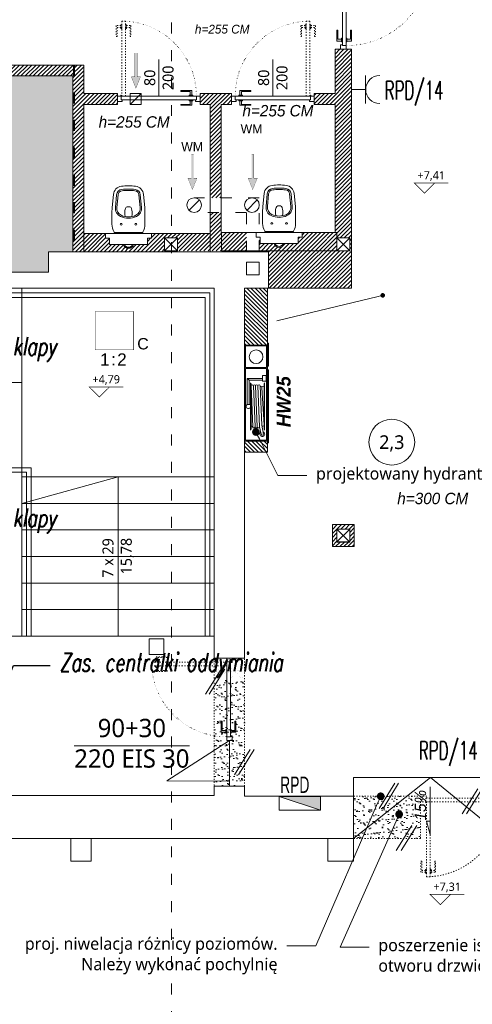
# Model space of a CAD drawing. Header units: millimetres. Extents: x 85284 to 143915, y -66821 to -28273.
# Tile 8 of 28: x 127443 to 127936, y -65122 to -64046. Entities that reach past the tile are written whole.
import ezdxf
from ezdxf import colors
from ezdxf.entities.mleader import LeaderData, LeaderLine
from ezdxf.enums import TextEntityAlignment as Align
from ezdxf.math import Vec2, Vec3

# ---------------------------------------------------------------- set-up
doc = ezdxf.new("R2010")
doc.units = ezdxf.units.MM
doc.set_wipeout_variables(frame=1)
doc.linetypes.add('ACAD_ISO03W100', pattern=[30, 12, -18])
doc.linetypes.add('ACAD_ISO07W100', pattern=[3, 0, -3])
doc.layers.get('0').update_dxf_attribs({"color": 251, "lineweight": 9})
for name, color, linetype, lineweight in [('A-instalacje.ART', 251, 'Continuous', 9), ('A-opis.ART', 251, 'Continuous', 9), ('A-sanitariaty.ART', 251, 'Continuous', 9), ('A-wyposażenie.ART', 251, 'Continuous', 9), ('IE_Gniazda', 3, 'Continuous', 15), ('IE_Gniazda..', 3, 'Continuous', 15), ('IE_Numery obw ośw hala', 6, 'Continuous', 13), ('IE_OMEGA_BLOKI', 7, 'Continuous', 13), ('IE_OMEGA_Rozdzielnice', 1, 'Continuous', 13), ('instalacje_arch', 251, 'Continuous', 9), ('opis..KF', 251, 'Continuous', 9), ('pomocnicza', 251, 'Continuous', 9), ('SAP_elementy', 1, 'Continuous', 15), ('schody', 251, 'Continuous', 9), ('SchSec_adres_element', 1, 'Continuous', 15), ('SchSec_adres_grupy', 6, 'Continuous', 15), ('SchSec_centrala', 3, 'Continuous', 15), ('SchSec_opisy', 9, 'Continuous', 15), ('stolarka_arch', 251, 'Continuous', 9), ('TEXT', 251, 'Continuous', 9), ('wentylacja..KF', 251, 'Continuous', 9), ('wymiar..KF', 251, 'Continuous', 9), ('wypełnienie 2', 251, 'Continuous', 9), ('zmiany..KF', 251, 'Continuous', 9), ('ściana pro..KF', 251, 'Continuous', 9), ('ściany ist..KF', 251, 'Continuous', 9)]:
    doc.layers.add(name, color=color, linetype=linetype, lineweight=lineweight)
doc.layers.add('IE_OMEGA_OPISY NIEDRUKOWALNE', color=2, linetype='Continuous', lineweight=13, plot=False)
doc.layers.get('wymiar..KF').off()
doc.styles.add('ARCH', font='segoeuil.ttf')
doc.styles.add('arial', font='arial.ttf')
doc.styles.add('ARIAL_CE', font='arial.ttf')
doc.styles.add('SIMPLEX', font='simplex', dxfattribs={"width": 0.85})
doc.styles.get("Standard").update_dxf_attribs({"font": 'arial.ttf'})
pattern_1 = [(45, (-308.0725, -28536.048), (-2.24506403, 2.24506403), [])]
pattern_2 = [(37.5, (-308.0725, -28536.048), (-0.32000626, 9.78826475), [0, -7.7216, 0, -8.636, 0, -8.255]), (7.5, (-308.072, -28536.048), (8.9904657, 14.336502), [0, -4.1656, 0, -6.9596, 0, -2.667]), (327.5, (-314.321, -28536.048), (15.8198474, 0.0287437), [0, -2.54, 0, -9.144, 0, -11.938]), (317.5, (-314.321, -28536.048), (15.271129, 4.4585865), [0, -1.27, 0, -5.9944, 0, -6.858])]

# ---------------------------------------------------------------- blocks, each defined once
blk = doc.blocks.new('*U1078')
at = {"layer": 'instalacje_arch', "color": 41, "linetype": 'ACAD_ISO03W100', "lineweight": 9, "true_color": 0xf4ee51}
blk.add_line((0, -3657), (0, -145), dxfattribs=at)
at = {"layer": 'instalacje_arch', "color": 41, "true_color": 0xf4ee51, "style": 'ARCH'}
blk.add_attdef('P1', text='', height=20, rotation=180, dxfattribs=at).set_placement((0, 0), align=Align.MIDDLE_CENTER)
blk.add_attdef('P2', text='', height=20, dxfattribs=at).set_placement((0, -3802), align=Align.MIDDLE_CENTER)
blk = doc.blocks.new('*U194')
at = {"layer": 'stolarka_arch', "linetype": 'ACAD_ISO03W100', "lineweight": 0, "ltscale": 0.1}
for points in [[(3.5, 77), (-1.5, 77), (-1.5, 65), (-0.5, 65), (-0.5, 75), (3.5, 75)], [(3.5, 78), (3.5, 74), (4.5, 74), (4.5, 78)], [(4.5, 82), (4.5, 0), (8.5, 0), (8.5, 82)], [(9.5, 78), (9.5, 74), (8.5, 74), (8.5, 78)], [(9.5, 77), (14.5, 77), (14.5, 65), (13.5, 65), (13.5, 75), (9.5, 75)]]:
    blk.add_lwpolyline(points, close=True, dxfattribs=at)
at = {"layer": 'stolarka_arch'}
for points in [[(5, -4), (5, -6), (0, -6), (0, 0), (4, 0), (4, -4), (5, -4)], [(86, 0), (4, 0), (4, -4), (86, -4)], [(81, 1), (81, 6), (69, 6), (69, 5), (79, 5), (79, 1)], [(82, 1), (78, 1), (78, 0), (82, 0)], [(85, -4), (85, -6), (90, -6), (90, 0), (86, 0), (86, -4), (85, -4)], [(81, -5), (81, -10), (69, -10), (69, -9), (79, -9), (79, -5)], [(82, -5), (78, -5), (78, -4), (82, -4)]]:
    blk.add_lwpolyline(points, close=True, dxfattribs=at)
blk.add_circle((4, 0.5), 0.5, dxfattribs=at)
at = {"layer": 'stolarka_arch', "linetype": 'ACAD_ISO07W100', "lineweight": 0, "ltscale": 0.5}
blk.add_arc((4, 0), 82, 0, 89.6506, dxfattribs=at)
blk = doc.blocks.new('*U174')
at = {"layer": 'stolarka_arch', "linetype": 'ACAD_ISO03W100', "lineweight": 0, "ltscale": 0.1}
for points in [[(3.5, 77), (-1.5, 77), (-1.5, 65), (-0.5, 65), (-0.5, 75), (3.5, 75)], [(3.5, 78), (3.5, 74), (4.5, 74), (4.5, 78)], [(4.5, 82), (4.5, 0), (8.5, 0), (8.5, 82)], [(9.5, 78), (9.5, 74), (8.5, 74), (8.5, 78)], [(9.5, 77), (14.5, 77), (14.5, 65), (13.5, 65), (13.5, 75), (9.5, 75)]]:
    blk.add_lwpolyline(points, close=True, dxfattribs=at)
at = {"layer": 'stolarka_arch'}
for points in [[(5, -4), (5, -6), (0, -6), (0, 0), (4, 0), (4, -4), (5, -4)], [(86, 0), (4, 0), (4, -4), (86, -4)], [(81, 1), (81, 6), (69, 6), (69, 5), (79, 5), (79, 1)], [(82, 1), (78, 1), (78, 0), (82, 0)], [(85, -4), (85, -6), (90, -6), (90, 0), (86, 0), (86, -4), (85, -4)], [(81, -5), (81, -10), (69, -10), (69, -9), (79, -9), (79, -5)], [(82, -5), (78, -5), (78, -4), (82, -4)]]:
    blk.add_lwpolyline(points, close=True, dxfattribs=at)
blk.add_circle((4, 0.5), 0.5, dxfattribs=at)
at = {"layer": 'stolarka_arch', "linetype": 'ACAD_ISO07W100', "lineweight": 0, "ltscale": 0.5}
blk.add_arc((4, 0), 82, 0, 89.6506, dxfattribs=at)
blk = doc.blocks.new('*U1073')
at = {"layer": 'A-sanitariaty.ART'}
for p, q in [((64.3, 14.9), (64.3, 20)), ((64.3, 20), (68.3, 20)), ((68.5, 14.9), (64.3, 14.9)), ((68.3, 20), (110.3, 20)), ((110.1, 14.9), (114.3, 14.9)), ((110.3, 20), (114.3, 20)), ((114.3, 14.9), (114.3, 20)), ((110.1, 7.8), (68.5, 7.8))]:
    blk.add_line(p, q, dxfattribs=at)
for points in [[(89.3, 21), (104, 21, 0.257543), (104.8, 21.5, 0.141569), (107.3, 30), (107.3, 43.6, 0.023969), (107.1, 48.4), (105.7, 62.6, 0.351403), (97, 71.5, 0.03082), (89.3, 72, 0.03082), (81.6, 71.5, 0.351403), (72.9, 62.6), (71.5, 48.4, 0.023969), (71.3, 43.6), (71.3, 30, 0.141569), (73.7, 21.5, 0.257543), (74.6, 21)], [(89.3, 36.5, 0.111482), (97.9, 38.4, 0.315527), (103.5, 48.4), (102.2, 62.2, 0.351403), (96.5, 68.1, 0.03082), (89.3, 68.5, 0.03082), (82, 68.1, 0.351403), (76.4, 62.2), (75, 48.4, 0.315527), (80.7, 38.4, 0.111482)], [(89.3, 38, 0.111482), (97.2, 39.8, 0.315527), (102, 48.3), (100.7, 62.1, 0.351403), (96.3, 66.6, 0.03082), (89.3, 67, 0.03082), (82.2, 66.6, 0.351403), (77.9, 62.1), (76.5, 48.3, 0.315527), (81.3, 39.8, 0.111482)]]:
    blk.add_lwpolyline(points, format="xyb", close=True, dxfattribs=at)
blk.add_lwpolyline([(92.6, 38.3), (92.9, 39.1, 0.096361), (93.3, 41), (93.3, 43, 0.049389), (93.1, 45), (92.6, 47.4, 0.357511), (90.6, 49), (89.3, 49), (87.9, 49, 0.357511), (86, 47.4), (85.5, 45, 0.049389), (85.3, 43), (85.3, 41, 0.096361), (85.6, 39.1), (86, 38.3)], format="xyb", dxfattribs=at)
for points in [[(0, 0), (0, 20), (138.1, 20), (138.1, 0)], [(103.3, 21), (75.3, 21), (75.3, 20), (103.3, 20)]]:
    blk.add_lwpolyline(points, close=True, dxfattribs=at)
for points in [[(68.5, 14.9), (68.5, 7.8)], [(110.1, 14.9), (110.1, 7.8)]]:
    blk.add_lwpolyline(points, dxfattribs=at)
for centre in [(81.3, 30), (97.3, 30)]:
    blk.add_circle(centre, 1, dxfattribs=at)
for radius, start, end in [(5.6, 195.9631, 270), (4.5, 200.0137, 339.9863), (5.6, 270, 344.0369)]:
    blk.add_arc((89.3, 9.3), radius, start, end, dxfattribs=at)
blk = doc.blocks.new('*U1064')
at = {"layer": 'A-sanitariaty.ART'}
for p, q in [((38.1, 14.9), (38.1, 20)), ((38.1, 20), (42.1, 20)), ((42.3, 14.9), (38.1, 14.9)), ((42.1, 20), (84.1, 20)), ((83.9, 14.9), (88.1, 14.9)), ((84.1, 20), (88.1, 20)), ((88.1, 14.9), (88.1, 20)), ((83.9, 7.8), (42.3, 7.8))]:
    blk.add_line(p, q, dxfattribs=at)
for points in [[(63.1, 21), (77.8, 21, 0.257543), (78.6, 21.5, 0.141569), (81.1, 30), (81.1, 43.6, 0.023969), (80.8, 48.4), (79.5, 62.6, 0.351403), (70.7, 71.5, 0.03082), (63.1, 72, 0.03082), (55.4, 71.5, 0.351403), (46.7, 62.6), (45.3, 48.4, 0.023969), (45.1, 43.6), (45.1, 30, 0.141569), (47.5, 21.5, 0.257543), (48.4, 21)], [(63.1, 36.5, 0.111482), (71.7, 38.4, 0.315527), (77.3, 48.4), (76, 62.2, 0.351403), (70.3, 68.1, 0.03082), (63.1, 68.5, 0.03082), (55.8, 68.1, 0.351403), (50.1, 62.2), (48.8, 48.4, 0.315527), (54.5, 38.4, 0.111482)], [(63.1, 38, 0.111482), (71, 39.8, 0.315527), (75.8, 48.3), (74.5, 62.1, 0.351403), (70.1, 66.6, 0.03082), (63.1, 67, 0.03082), (56, 66.6, 0.351403), (51.6, 62.1), (50.3, 48.3, 0.315527), (55.1, 39.8, 0.111482)]]:
    blk.add_lwpolyline(points, format="xyb", close=True, dxfattribs=at)
blk.add_lwpolyline([(66.4, 38.3), (66.7, 39.1, 0.096361), (67.1, 41), (67.1, 43, 0.049389), (66.9, 45), (66.4, 47.4, 0.357511), (64.4, 49), (63.1, 49), (61.7, 49, 0.357511), (59.7, 47.4), (59.3, 45, 0.049389), (59.1, 43), (59.1, 41, 0.096361), (59.4, 39.1), (59.8, 38.3)], format="xyb", dxfattribs=at)
for points in [[(0, 0), (0, 20), (126.1, 20), (126.1, 0)], [(77.1, 21), (49.1, 21), (49.1, 20), (77.1, 20)]]:
    blk.add_lwpolyline(points, close=True, dxfattribs=at)
for points in [[(42.3, 14.9), (42.3, 7.8)], [(83.9, 14.9), (83.9, 7.8)]]:
    blk.add_lwpolyline(points, dxfattribs=at)
for centre in [(55.1, 30), (71.1, 30)]:
    blk.add_circle(centre, 1, dxfattribs=at)
for radius, start, end in [(5.6, 195.9631, 270), (4.5, 200.0137, 339.9863), (5.6, 270, 344.0369)]:
    blk.add_arc((63.1, 9.3), radius, start, end, dxfattribs=at)
blk = doc.blocks.new('opis drzwi')
at = {"layer": 'opis..KF'}
blk.add_line((-20, 0), (20, 0), dxfattribs=at)
at = {"layer": 'opis..KF', "style": 'ARCH', "flags": 12}
for tag, p in [('90', (0, 10)), ('200', (0, -10))]:
    blk.add_attdef(tag, text='', height=12, dxfattribs=at).set_placement(p, align=Align.MIDDLE_CENTER)
blk = doc.blocks.new('*U168')
at = {"layer": 'stolarka_arch', "linetype": 'ACAD_ISO03W100', "lineweight": 0, "ltscale": 0.1}
for points in [[(3.5, 87), (-1.5, 87), (-1.5, 75), (-0.5, 75), (-0.5, 85), (3.5, 85)], [(3.5, 88), (3.5, 84), (4.5, 84), (4.5, 88)], [(4.5, 92), (4.5, 0), (8.5, 0), (8.5, 92)], [(9.5, 88), (9.5, 84), (8.5, 84), (8.5, 88)], [(9.5, 87), (14.5, 87), (14.5, 75), (13.5, 75), (13.5, 85), (9.5, 85)]]:
    blk.add_lwpolyline(points, close=True, dxfattribs=at)
at = {"layer": 'stolarka_arch'}
for points in [[(5, -4), (5, -6), (0, -6), (0, 0), (4, 0), (4, -4), (5, -4)], [(96, 0), (4, 0), (4, -4), (96, -4)], [(91, 1), (91, 6), (79, 6), (79, 5), (89, 5), (89, 1)], [(92, 1), (88, 1), (88, 0), (92, 0)], [(95, -4), (95, -6), (100, -6), (100, 0), (96, 0), (96, -4), (95, -4)], [(91, -5), (91, -10), (79, -10), (79, -9), (89, -9), (89, -5)], [(92, -5), (88, -5), (88, -4), (92, -4)]]:
    blk.add_lwpolyline(points, close=True, dxfattribs=at)
blk.add_circle((4, 0.5), 0.5, dxfattribs=at)
at = {"layer": 'stolarka_arch', "linetype": 'ACAD_ISO07W100', "lineweight": 0, "ltscale": 0.5}
blk.add_arc((4, 0), 92, 0, 89.6506, dxfattribs=at)
blk = doc.blocks.new('*U1076')
at = {"layer": 'wentylacja..KF', "lineweight": 0}
blk.add_line((5.7, 5.7), (-5.7, -5.7), dxfattribs=at)
at = {"layer": 'wentylacja..KF'}
blk.add_circle((0, 0), 8, dxfattribs=at)
blk = doc.blocks.new('*U1072')
at = {"layer": 'wentylacja..KF', "lineweight": 5}
h = blk.add_hatch(color=256, dxfattribs=at)
h.dxf.hatch_style = 1
h.paths.add_polyline_path([(12.5, 5), (12.5, 1.2), (38.5, 1.2), (38.5, -1.3), (12.5, -1.3), (12.5, -5), (0, 0)])
at = {"layer": 'wentylacja..KF', "color": 240, "const_width": 0.239}
blk.add_lwpolyline([(12.5, 5), (12.5, 1.2), (38.5, 1.2), (38.5, -1.3), (12.5, -1.3), (12.5, -5), (0, 0)], close=True, dxfattribs=at)
blk = doc.blocks.new('nr pom')
at = {"layer": 'opis..KF', "lineweight": 20}
blk.add_circle((0, 0), 25, dxfattribs=at)
at = {"layer": 'opis..KF', "style": 'ARCH'}
blk.add_attdef('00', text='', height=15, dxfattribs=at).set_placement((0, 0), align=Align.MIDDLE_CENTER)
blk = doc.blocks.new('_Dot')
at = {"color": 0, "linetype": 'ByBlock', "lineweight": -2}
blk.add_line((-0.5, 0), (-1, 0), dxfattribs=at)
at = {"color": 0, "linetype": 'ByBlock', "const_width": 0.5}
blk.add_lwpolyline([(-0.25, 0, 1), (0.25, 0, 1)], format="xyb", close=True, dxfattribs=at)
blk = doc.blocks.new('*U1079')
at = {"layer": 'opis..KF', "color": 1, "const_width": 1}
blk.add_lwpolyline([(35, 15), (-15, 15), (0, 0), (15, 15)], dxfattribs=at)
at = {"layer": 'opis..KF', "color": 1, "style": 'ARCH'}
blk.add_attdef('±0,00', text='', height=12, dxfattribs=at).set_placement((10, 26), align=Align.MIDDLE_CENTER)
blk = doc.blocks.new('*U1098')
at = {"layer": 'A-wyposażenie.ART'}
h = blk.add_hatch(color=160, dxfattribs=at)
h.dxf.hatch_style = 1
h.paths.add_polyline_path([(107, 0), (27, 0), (27, 1), (107, 1)])
h.paths.add_polyline_path([(-2, 0), (23, 0), (23, 1), (-2, 1)])
h.paths.add_polyline_path([(25.5, -24), (104, -24), (104, -1), (25.5, -1)], flags=16)
h.paths.add_polyline_path([(24.5, -1), (1, -1), (1, -24), (24.5, -24)], flags=16)
h.paths.add_polyline_path([(0, -25), (105, -25), (105, 0), (0, 0)])
at = {"layer": 'A-wyposażenie.ART', "color": 160}
for p, q in [((39.5, -1.5), (33.2, -1.5)), ((33.2, -1.5), (33.2, -5.5)), ((39.5, -5.5), (33.2, -5.5)), ((36.5, -22.1), (36.5, -5.5)), ((36.5, -22.1), (36.5, -5.5)), ((38.5, -20.1), (38.5, -5.5)), ((39.5, -1.5), (39.5, -5.5)), ((41.9, -3.6), (41.1, -3.1)), ((92.9, -3.1), (41.1, -3.1)), ((88.4, -3.6), (42, -3.6)), ((87.5, -6.2), (44.7, -7.9)), ((89.3, -8.6), (44.7, -10.4)), ((87.5, -3.6), (46.4, -6.1)), ((76.2, -3.6), (92, -3.6)), ((97.2, -4.4), (87.7, -6.2)), ((97.2, -6.9), (89.3, -8.6)), ((92.1, -3.6), (92.9, -3.1)), ((36.5, -22.1), (38.5, -20.1)), ((38.5, -20.1), (65, -20.1)), ((41.9, -18), (41.1, -18.4)), ((41.1, -18.4), (92.9, -18.4)), ((67, -17.9), (42, -17.9)), ((89.3, -11.1), (44.7, -12.9)), ((89.3, -13.6), (44.7, -15.4)), ((89.4, -16.1), (44.7, -17.9)), ((65, -18.5), (67, -18.5)), ((65, -18.5), (67, -18.5)), ((65, -18.9), (65, -20)), ((65, -20), (65, -20)), ((67, -17.9), (92, -17.9)), ((69, -18.5), (67, -18.5)), ((68.6, -18.5), (69, -18.5)), ((69, -18.9), (69, -20)), ((92.1, -18), (92.9, -18.4)), ((36.5, -22.1), (65, -22.1))]:
    blk.add_line(p, q, dxfattribs=at)
for points in [[(-2, 0), (23, 0), (23, 1), (-2, 1)], [(0, -25), (105, -25), (105, 0), (0, 0)], [(107, 0), (27, 0), (27, 1), (107, 1)], [(24.5, -1), (1, -1), (1, -24), (24.5, -24)], [(25.5, -24), (104, -24), (104, -1), (25.5, -1)]]:
    blk.add_lwpolyline(points, close=True, dxfattribs=at)
blk.add_circle((12.8, -12.5), 7.5, dxfattribs=at)
for centre, radius, start, end in [((42, -3.3), 0.3, 240, 270), ((44.7, -9.2), 1.25, 90, 270), ((44.7, -11.7), 1.25, 90, 270), ((46.4, -4.9), 1.25, 90, 270), ((46.4, -7.4), 1.25, 90, 204.8611), ((87.4, -4.9), 1.29, 271.7747, 88.3577), ((89.3, -9.9), 1.25, 270, 90), ((92, -3.3), 0.3, 270, 300), ((97.2, -5.7), 2.7, 221.3769, 160.9252), ((97.2, -5.7), 1.25, 270, 110.7696), ((42, -18.2), 0.3, 90, 120), ((44.7, -14.2), 1.25, 90, 270), ((44.7, -16.7), 1.25, 90, 270), ((67, -21.1), 2.25, 150.1519, 29.8481), ((65, -18.6), 0.16, 90, 247.3402), ((64.9, -18.9), 0.1, 0, 67.3402), ((69, -18.6), 0.16, 292.6598, 90), ((69.1, -18.9), 0.1, 112.6598, 180), ((87.6, -16.6), 1.25, 270, 23.103), ((89.3, -12.4), 1.25, 270, 90), ((89.3, -14.9), 1.25, 270, 90), ((92, -18.2), 0.3, 60, 90)]:
    blk.add_arc(centre, radius, start, end, dxfattribs=at)
blk = doc.blocks.new('G_poj_1faz_IP20')
at = {"layer": 'IE_Gniazda', "color": 0}
for p, q in [((-15.3, 15.3), (15.3, 15.3)), ((0, 15.3), (0, 0))]:
    blk.add_line(p, q, dxfattribs=at)
blk.add_arc((0, 30.7), 15.3, 180, 0, dxfattribs=at)
blk = doc.blocks.new('*U1158')
at = {"layer": 'IE_OMEGA_BLOKI'}
blk.add_hatch(color=0, dxfattribs=at).paths.add_polyline_path([(0, 0), (0, 15), (45, 0)])
at = {"layer": 'IE_OMEGA_BLOKI', "color": 0}
for points in [[(0, 0), (45, 0), (45, 15), (0, 15)], [(0, 0), (0, 15), (45, 0), (0, 0)]]:
    blk.add_lwpolyline(points, close=True, dxfattribs=at)
at = {"layer": 'IE_OMEGA_OPISY NIEDRUKOWALNE', "style": 'ARIAL_CE'}
for tag, p in [('H=', (2.3, -6)), ('R', (2.3, -14)), ('N', (2.3, -22))]:
    blk.add_attdef(tag, p, '', height=5, dxfattribs=at)
blk = doc.blocks.new('*U1160')
at = {"const_width": 1}
blk.add_lwpolyline([(-25, -25), (-25, 25), (25, 25), (25, -25)], close=True, dxfattribs=at)
at = {"const_width": 0.2}
blk.add_lwpolyline([(-8, 18), (-15.5, 4.5, 0.572988), (-12.9, 0), (-3, 0, -0.572988), (-0.4, -4.5), (-8, -18)], format="xyb", dxfattribs=at)
blk.add_lwpolyline([(8, -8), (8, 18), (8, 11), (4.4, 11), (11.6, 11)], dxfattribs=at)
blk.add_lwpolyline([(3, -13), (3, -13, -0.414214), (8, -8), (8, -8, -0.414214), (13, -13), (13, -13, -0.414214), (8, -18), (8, -18, -0.414214)], format="xyb", close=True, dxfattribs=at)
at = {"layer": 'SchSec_adres_element', "insert": (-1.4, -37.9), "char_height": 16, "width": 17.797, "attachment_point": 5}
blk.add_mtext('\\pxqc;:', dxfattribs=at)
at = {"layer": 'SchSec_adres_element', "transparency": 33554687, "flags": 8}
blk.add_attdef('PETLA', text='', height=16, dxfattribs=at).set_placement((-6.4, -37.9), align=Align.MIDDLE_RIGHT)
blk.add_attdef('ELEM', text='', height=16, dxfattribs=at).set_placement((3.6, -37.9), align=Align.MIDDLE_LEFT)
at = {"layer": 'SchSec_adres_grupy', "flags": 8}
blk.add_attdef('ADRES', text='', height=16, dxfattribs=at).set_placement((0, 29), align=Align.CENTER)
at = {"layer": 'SchSec_centrala', "flags": 8}
blk.add_attdef('CSP', text='', height=16, dxfattribs=at).set_placement((-0.7, -90.7), align=Align.CENTER)
blk.add_wipeout([(-25, -25), (-25, 25), (25, 25), (25, -25)])
at = {"insert": (30, -25), "char_height": 15, "width": 19.244, "attachment_point": 7}
blk.add_mtext('\\pxql;C', dxfattribs=at)
at = {"layer": 'SchSec_opisy', "flags": 8}
for tag, p in [('OP_1', (-29, 17)), ('OP_2', (-29, 0)), ('OP_3', (-29, -17))]:
    blk.add_attdef(tag, text='', height=16, dxfattribs=at).set_placement(p, align=Align.MIDDLE_RIGHT)

msp = doc.modelspace()

# ---------------------------------------------------------------- hatches: boundary and pattern name
at = {"layer": 'pomocnicza', "linetype": 'ByBlock', "lineweight": 0, "true_color": 0xe8e8e8}
h = msp.add_hatch(color=254, dxfattribs=at)
h.dxf.hatch_style = 1
h.paths.add_polyline_path([(127210.9, -64108), (127500.4, -64108), (127500.4, -64300), (127473.9, -64300), (127473.9, -64322.5), (127210.9, -64322.5)])
at = {"layer": 'wypełnienie 2', "linetype": 'ByBlock', "transparency": 33554595}
h = msp.add_hatch(dxfattribs=at)
h.set_pattern_fill('ANSI31', color=256)
h.set_pattern_definition(pattern_1)
h.paths.add_polyline_path([(127501.4, -64096), (127210.9, -64096), (127210.9, -64108), (127500.4, -64108), (127500.4, -64300), (127501.4, -64300)])
h.paths.add_polyline_path([(127512.4, -64096), (127501.4, -64096), (127501.4, -64300), (127512.4, -64300), (127512.4, -64280), (127512.4, -64139), (127549.4, -64139), (127549.4, -64127), (127512.4, -64127)])
h.paths.add_polyline_path([(127662.5, -64257.1), (127650.5, -64257.1), (127650.5, -64280), (127650.5, -64285), (127662.5, -64285), (127662.5, -64279)])
h.paths.add_polyline_path([(127662.5, -64285), (127650.5, -64285), (127650.5, -64299), (127662.5, -64299)])
h.paths.add_polyline_path([(127662.5, -64139), (127673.7, -64139), (127673.7, -64127), (127639.4, -64127), (127639.4, -64139), (127650.5, -64139), (127650.5, -64241.1), (127662.5, -64241.1)])
h.paths.add_polyline_path([(127804.7, -64122.6), (127786.7, -64122.6), (127786.7, -64127), (127763.7, -64127), (127763.7, -64139), (127786.7, -64139), (127786.7, -64279), (127788.7, -64279), (127788.7, -64285), (127802.7, -64285), (127802.7, -64299.2), (127802.4, -64299), (127768.7, -64299), (127744.4, -64340), (127804.7, -64340)])
h.paths.add_polyline_path([(127804.7, -64108.6), (127786.7, -64108.6), (127786.7, -64122.6), (127804.7, -64122.6)])
h.paths.add_polyline_path([(127804.7, -64078.8), (127786.7, -64078.8), (127786.7, -64108.6), (127804.7, -64108.6)])
h.paths.add_polyline_path([(127768.7, -64299), (127704, -64299), (127704, -64300), (127713.9, -64300), (127713.9, -64340), (127744.4, -64340)])
h.paths.add_polyline_path([(127788.7, -64285), (127778.3, -64285, -0.581623), (127776.4, -64286.1, -0.264524), (127775.8, -64285), (127746.4, -64285), (127746.4, -64291.2), (127731, -64291.2, -0.334774), (127725.6, -64295.3, -0.334774), (127720.2, -64291.2), (127704.8, -64291.2), (127704.8, -64285), (127704, -64285), (127704, -64299), (127788.7, -64299)])
h.paths.add_polyline_path([(127788.7, -64279), (127750.6, -64279), (127750.6, -64284), (127746.4, -64284), (127746.4, -64285), (127775.8, -64285, -0.581623), (127777.7, -64283.9, -0.264524), (127778.3, -64285), (127788.7, -64285)], flags=17)
h.paths.add_polyline_path([(127690, -64285), (127662.5, -64285), (127662.5, -64299), (127690, -64299)])
h.paths.add_polyline_path([(127690, -64279), (127662.5, -64279), (127662.5, -64285), (127690, -64285)])
h.paths.add_polyline_path([(127650.5, -64280), (127614.7, -64280), (127614.7, -64285), (127650.5, -64285)])
h.paths.add_polyline_path([(127650.5, -64285), (127614.7, -64285), (127614.7, -64299), (127650.5, -64299)])
h.paths.add_polyline_path([(127600.7, -64280), (127586.2, -64280), (127586.2, -64285), (127582, -64285), (127582, -64292.2), (127566.6, -64292.2, -0.334774), (127561.2, -64296.3, -0.334774), (127555.9, -64292.2), (127540.4, -64292.2), (127540.4, -64285), (127536.2, -64285), (127536.2, -64280), (127512.4, -64280), (127512.4, -64300), (127600.7, -64300)])
h.paths.add_polyline_path([(127608.3, -64280), (127600.7, -64280), (127600.7, -64285), (127608.3, -64285)])
h.paths.add_polyline_path([(127614.7, -64280), (127608.3, -64280), (127608.3, -64285), (127614.7, -64285)])
h = msp.add_hatch(dxfattribs=at)
h.set_pattern_fill('ANSI31', color=256, angle=90)
h.set_pattern_definition([(135, (62746.9067, -162855.1263), (-2.24506403, -2.24506403), [])])
h.paths.add_polyline_path([(127687.9, -64340), (127687.9, -64402), (127712.9, -64402), (127712.9, -64340)])
h.paths.add_polyline_path([(127687.9, -64507), (127687.9, -64519), (127712.9, -64519), (127712.9, -64507)])
h = msp.add_hatch(dxfattribs=at)
h.set_pattern_fill('ANSI31', color=256)
h.set_pattern_definition(pattern_1)
h.paths.add_polyline_path([(127807.7, -64598), (127783.7, -64598), (127783.7, -64622.2), (127807.7, -64622.2), (127807.7, -64617), (127802.7, -64617), (127802.7, -64617.2), (127788.7, -64617.2), (127788.7, -64603), (127802.7, -64603), (127807.7, -64603)])
h.paths.add_polyline_path([(127807.7, -64603), (127802.7, -64603), (127802.7, -64617), (127807.7, -64617)], flags=17)
at = {"layer": 'zmiany..KF', "linetype": 'ACAD_ISO03W100', "lineweight": 0, "ltscale": 0.1}
h = msp.add_hatch(dxfattribs=at)
h.set_pattern_fill('AR-SAND', color=256, scale=0.2)
h.set_pattern_definition(pattern_2)
h.paths.add_polyline_path([(127654.9, -64884), (127687.9, -64884), (127687.9, -64744), (127654.9, -64744)])
h = msp.add_hatch(dxfattribs=at)
h.set_pattern_fill('AR-SAND', color=256, scale=0.2)
h.set_pattern_definition(pattern_2)
h.paths.add_polyline_path([(127879.9, -64895), (127806.9, -64895), (127806.9, -64941), (127879.9, -64941)])

# ---------------------------------------------------------------- linework, layer by layer
at = {"linetype": 'ACAD_ISO03W100'}
for points in [[(127704, -64300), (127704, -64241.1), (127632.9, -64241.1)], [(127690, -64300), (127690, -64257.1), (127632.9, -64257.1)]]:
    msp.add_lwpolyline(points, dxfattribs=at)
msp.add_lwpolyline([(127690, -64311.3), (127704, -64311.3), (127704, -64325.3), (127690, -64325.3)], close=True)
for points in [[(127444.9, -64720), (127355.9, -64720)], [(127444.9, -64720), (127654.9, -64720)]]:
    msp.add_lwpolyline(points)
at = {"layer": 'pomocnicza', "color": 114, "linetype": 'ACAD_ISO03W100', "lineweight": 40, "true_color": 0x139b48}
msp.add_line((127501.4, -64096), (127501.4, -64300), dxfattribs=at)
at = {"layer": 'schody'}
for p, q in [((127444.9, -64546), (127444.9, -64720)), ((127806.9, -64941), (127806.9, -64874.5)), ((127806.9, -64874.5), (127974.4, -64874.5)), ((127806.9, -64941), (127890.7, -64874.5)), ((127890.7, -64874.5), (127971.9, -64941)), ((127890.4, -64884.6), (127890.4, -64936.8)), ((127890.4, -64936.8), (127886.4, -64922.2)), ((127886.4, -64922.2), (127890.4, -64922.2))]:
    msp.add_line(p, q, dxfattribs=at)
for points in [[(127004.9, -64720), (127004.9, -64345), (127649.9, -64345), (127649.9, -64720)], [(127444.9, -64546), (127444.9, -64340)], [(127009.9, -64720), (127009.9, -64350), (127644.9, -64350), (127644.9, -64720)], [(127444.9, -64443), (127208.9, -64443), (127238.4, -64546)], [(127454.9, -64720), (127454.9, -64536), (127198.9, -64536), (127198.9, -64720)], [(127449.9, -64720), (127449.9, -64541), (127203.9, -64541), (127203.9, -64720)], [(127549.9, -64720), (127549.9, -64546), (127444.9, -64575)], [(127444.9, -64546), (127654.9, -64546)], [(127444.9, -64575), (127654.9, -64575)], [(127444.9, -64604), (127654.9, -64604)], [(127444.9, -64633), (127654.9, -64633)], [(127444.9, -64662), (127654.9, -64662)], [(127444.9, -64691), (127654.9, -64691)]]:
    msp.add_lwpolyline(points, dxfattribs=at)
at = {"layer": 'stolarka_arch'}
for p, q in [((127603.1, -64878.3), (127671.4, -64834)), ((127671.4, -64834), (127671.4, -64884)), ((127671.4, -64878.5), (127603.1, -64878.3)), ((127671.4, -64884), (127671.4, -64878.5))]:
    msp.add_line(p, q, dxfattribs=at)
at = {"layer": 'wentylacja..KF'}
msp.add_line((127563.2, -64139), (127575.2, -64127), dxfattribs=at)
msp.add_lwpolyline([(127563.2, -64127), (127575.2, -64127), (127575.2, -64139), (127563.2, -64139)], close=True, dxfattribs=at)
at = {"layer": 'zmiany..KF', "linetype": 'ByBlock'}
for p, q in [((127662.2, -64756.1), (127645.2, -64783.5)), ((127666.3, -64756.1), (127649.2, -64783.5)), ((127694.2, -64844), (127677.1, -64871.5)), ((127698.3, -64844), (127681.2, -64871.5)), ((127852, -64880.8), (127834.9, -64908.3)), ((127856, -64880.8), (127839, -64908.3)), ((127942.6, -64886.8), (127925.5, -64914.3)), ((127947.3, -64886.8), (127930.2, -64914.3)), ((127870.6, -64926.8), (127853.5, -64954.3)), ((127875.9, -64926.8), (127858.8, -64954.3))]:
    msp.add_line(p, q, dxfattribs=at)
at = {"layer": 'zmiany..KF', "linetype": 'ACAD_ISO03W100', "lineweight": 0, "ltscale": 0.1}
for p, q in [((127806.9, -64895), (127879.9, -64895)), ((127879.9, -64941), (127879.9, -64895)), ((127806.9, -64941), (127879.9, -64941))]:
    msp.add_line(p, q, dxfattribs=at)
for points in [[(127654.9, -64884), (127687.9, -64884), (127687.9, -64744), (127654.9, -64744)], [(127886.9, -64897), (127886.9, -64895), (127881.9, -64895), (127881.9, -64901), (127885.9, -64901), (127885.9, -64897), (127886.9, -64897)], [(127967.9, -64901), (127885.9, -64901), (127885.9, -64897), (127967.9, -64897)], [(127886.4, -64983), (127886.4, -64901), (127890.4, -64901), (127890.4, -64983)], [(127885.4, -64978), (127880.4, -64978), (127880.4, -64966), (127881.4, -64966), (127881.4, -64976), (127885.4, -64976)], [(127891.4, -64978), (127896.4, -64978), (127896.4, -64966), (127895.4, -64966), (127895.4, -64976), (127891.4, -64976)], [(127885.4, -64979), (127885.4, -64975), (127886.4, -64975), (127886.4, -64979)], [(127891.4, -64979), (127891.4, -64975), (127890.4, -64975), (127890.4, -64979)]]:
    msp.add_lwpolyline(points, close=True, dxfattribs=at)
msp.add_circle((127885.9, -64901.5), 0.5, dxfattribs=at)
msp.add_arc((127885.9, -64901), 82, 270.3494, 0, dxfattribs=at)
at = {"layer": 'ściana pro..KF', "linetype": 'ByBlock'}
for p, q in [((127786.7, -64127), (127786.7, -64078.8)), ((127786.7, -64078.8), (127804.7, -64078.8)), ((127804.7, -64340), (127804.7, -64078.8)), ((127549.4, -64127), (127512.4, -64127)), ((127549.4, -64139), (127549.4, -64127)), ((127673.7, -64127), (127639.4, -64127)), ((127639.4, -64139), (127639.4, -64127)), ((127673.7, -64139), (127673.7, -64127)), ((127763.7, -64139), (127763.7, -64127)), ((127786.7, -64127), (127763.7, -64127)), ((127549.4, -64139), (127512.4, -64139)), ((127650.5, -64139), (127639.4, -64139)), ((127650.5, -64280), (127650.5, -64139)), ((127673.7, -64139), (127662.5, -64139)), ((127662.5, -64279), (127662.5, -64139)), ((127786.7, -64139), (127763.7, -64139)), ((127786.7, -64279), (127786.7, -64139)), ((127650.5, -64280), (127512.4, -64280)), ((127512.4, -64280), (127650.5, -64280)), ((127786.7, -64279), (127662.5, -64279)), ((127662.5, -64279), (127786.7, -64279)), ((127713.9, -64340), (127804.7, -64340))]:
    msp.add_line(p, q, dxfattribs=at)
for points in [[(127512.4, -64127), (127512.4, -64096), (127210.9, -64096)], [(127500.4, -64300), (127500.4, -64108), (127210.9, -64108)], [(127512.4, -64280), (127512.4, -64139)], [(127687.9, -64402), (127712.9, -64402), (127712.9, -64340), (127712.9, -64340)], [(127687.9, -64507), (127712.9, -64507), (127712.9, -64519), (127687.9, -64519)]]:
    msp.add_lwpolyline(points, dxfattribs=at)
msp.add_lwpolyline([(127783.7, -64622.2), (127807.7, -64622.2), (127807.7, -64598), (127783.7, -64598)], close=True, dxfattribs=at)
at = {"layer": 'ściany ist..KF', "linetype": 'ByBlock'}
for p, q in [((127600.7, -64285), (127614.7, -64299)), ((127600.7, -64299), (127614.7, -64285)), ((127802.7, -64299.2), (127788.7, -64285)), ((127788.7, -64299), (127802.7, -64285)), ((127788.7, -64617), (127802.7, -64603)), ((127802.7, -64617.2), (127788.7, -64603)), ((127654.9, -64744), (127687.9, -64744)), ((127654.9, -64884), (127687.9, -64884)), ((127806.9, -64941), (127806.9, -64895)), ((127498.4, -64941), (127498.4, -64966)), ((127520.4, -64966), (127520.4, -64941)), ((127778.9, -64966), (127778.9, -64941)), ((127806.9, -64941), (127806.9, -64966)), ((127498.4, -64966), (127520.4, -64966)), ((127806.9, -64966), (127778.9, -64966)), ((127806.9, -64966), (127778.9, -64966))]:
    msp.add_line(p, q, dxfattribs=at)
for points in [[(127498.6, -64340), (127146.9, -64340), (127146.9, -64294), (127164.9, -64294), (127164.9, -64056.9), (127210.9, -64056.9), (127210.9, -64322.5), (127473.9, -64322.5), (127473.9, -64300), (127646.6, -64300)], [(127600.7, -64285), (127614.7, -64285), (127614.7, -64299), (127600.7, -64299), (127600.7, -64285)], [(127788.7, -64285), (127802.7, -64285), (127802.7, -64299), (127788.7, -64299), (127788.7, -64285)], [(127646.6, -64300), (127713.9, -64300), (127713.9, -64340), (127687.9, -64340), (127687.9, -64744)], [(127654.9, -64744), (127654.9, -64340), (127498.6, -64340)], [(127788.7, -64603), (127802.7, -64603), (127802.7, -64617), (127788.7, -64617), (127788.7, -64603)], [(127583.9, -64740), (127599.9, -64740), (127599.9, -64723), (127583.9, -64723), (127583.9, -64740)], [(127806.9, -64941), (127654.9, -64941), (127187.9, -64941), (127187.9, -64926), (127294.9, -64926), (127294.9, -64894), (127654.9, -64894), (127654.9, -64884)], [(127687.9, -64884), (127687.9, -64895), (127806.9, -64895)]]:
    msp.add_lwpolyline(points, dxfattribs=at)
msp.add_lwpolyline([(127802.7, -64617.2), (127788.7, -64617.2), (127788.7, -64603), (127802.7, -64603)], close=True, dxfattribs=at)

# ---------------------------------------------------------------- block references
at = {"layer": 'A-instalacje.ART', "rotation": 270}
msp.add_blockref('*U1098', (127712.9, -64402), dxfattribs=at)
at = {"layer": 'A-sanitariaty.ART', "xscale": -1}
for name, p in [('*U1073', (127650.5, -64300)), ('*U1064', (127788.7, -64299))]:
    msp.add_blockref(name, p, dxfattribs=at)
at = {"layer": 'IE_Gniazda', "rotation": 270}
msp.add_blockref('G_poj_1faz_IP20', (127804.7, -64122.8), dxfattribs=at)
at = {"layer": 'IE_OMEGA_Rozdzielnice', "rotation": 180}
msp.add_blockref('*U1158', (127770.7, -64895.1), dxfattribs=at)
at = {"layer": 'instalacje_arch'}
msp.add_blockref('*U1078', (127608.3, -62534.7), dxfattribs=at)
at = {"layer": 'opis..KF', "color": 30}
msp.add_blockref('nr pom', (127848.6, -64508.1), dxfattribs=at).add_auto_attribs({'00': '2,3'})
at = {"layer": 'stolarka_arch', "rotation": 270}
msp.add_blockref('*U168', (127798.7, -63978.8), dxfattribs=at)
at = {"layer": 'stolarka_arch'}
msp.add_blockref('*U174', (127549.4, -64130), dxfattribs=at)
at = {"layer": 'stolarka_arch', "xscale": -1}
msp.add_blockref('*U174', (127763.7, -64130), dxfattribs=at)
at = {"layer": 'stolarka_arch', "xscale": -1, "rotation": 90}
msp.add_blockref('*U194', (127668.4, -64744), dxfattribs=at)
at = {"layer": 'TEXT'}
ref = msp.add_blockref('opis drzwi', (127594.4, -64110), dxfattribs=dict(at, rotation=90))
ref.add_attrib('90', '80', dxfattribs={"layer": 'opis..KF', "height": 12, "rotation": 90, "style": 'ARCH'}).set_placement((127584.4, -64110), align=Align.MIDDLE_CENTER)
ref.add_attrib('200', '200', dxfattribs={"layer": 'opis..KF', "height": 12, "rotation": 90, "style": 'ARCH'}).set_placement((127604.4, -64110), align=Align.MIDDLE_CENTER)
ref = msp.add_blockref('opis drzwi', (127718.7, -64110), dxfattribs=dict(at, rotation=90))
ref.add_attrib('90', '80', dxfattribs={"layer": 'opis..KF', "height": 12, "rotation": 90, "style": 'ARCH'}).set_placement((127708.7, -64110), align=Align.MIDDLE_CENTER)
ref.add_attrib('200', '200', dxfattribs={"layer": 'opis..KF', "height": 12, "rotation": 90, "style": 'ARCH'}).set_placement((127728.7, -64110), align=Align.MIDDLE_CENTER)
at = {"layer": 'wentylacja..KF'}
for name, p, rotation in [('*U1072', (127569.3, -64121.4), 89.99999999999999), ('*U1072', (127631, -64232.2), 89.99999999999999), ('*U1072', (127696.8, -64232.2), 89.99999999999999), ('*U1076', (127632.9, -64249.1), 180), ('*U1076', (127696, -64249.1), 180)]:
    msp.add_blockref(name, p, dxfattribs=dict(at, rotation=rotation))
at = {"layer": 'wymiar..KF', "xscale": 0.75, "yscale": 0.75, "zscale": 0.75}
for p, values in [((127884.2, -64236), {'±0,00': '+7,41'}), ((127529.4, -64458.9), {'±0,00': '+4,79'}), ((127901.6, -65013.3), {'±0,00': '+7,31'})]:
    msp.add_blockref('*U1079', p, dxfattribs=at).add_auto_attribs(values)

# ---------------------------------------------------------------- texts
at = {"layer": 'A-opis.ART', "color": 150, "insert": (127730.7, -64463.9), "char_height": 15, "width": 81.469, "attachment_point": 5, "rotation": 90, "style": 'ARCH'}
msp.add_mtext('{\\fCentury Gothic|b1|i1|c238|p34;\\C150;\\c15430912;HW25}', dxfattribs=at)
at = {"layer": 'IE_Numery obw ośw hala', "style": 'SIMPLEX', "width": 0.6}
for p in [(127840.8, -64133.6), (127878.1, -64855)]:
    msp.add_text('RPD/14', height=20, dxfattribs=at).set_placement(p)
at = {"layer": 'IE_OMEGA_Rozdzielnice', "style": 'arial', "width": 0.6}
msp.add_text('RPD', height=18, dxfattribs=at).set_placement((127726.8, -64891.4))
at = {"layer": 'opis..KF', "attachment_point": 5, "style": 'ARCH'}
for s, width, heights, insert, char_height in [('{\\fCentury Gothic|b0|i1|c238|p34;h=255 CM}', 156.7, [0], (127663.5, -64056.9), 9.6), ('{\\fCentury Gothic|b0|i1|c238|p34;h=255 CM}', 156.7, [0], (127724.3, -64146), 12.48), ('{\\fCentury Gothic|b0|i1|c238|p34;h=255 CM}', 156.7, [0], (127567.4, -64158.3), 12.48), ('{\\fCentury Gothic|b0|i0|c238|p34;\\H1.66667x;WM}', 355.264, [25], (127695.5, -64165.8), 6), ('{\\fCentury Gothic|b0|i0|c238|p34;\\H1.66667x;WM}', 355.264, [25], (127630.7, -64185.2), 6), ('{\\fCentury Gothic|b0|i1|c238|p34;h=300 CM}', 156.7, [0], (127893.3, -64569.7), 12.48)]:
    msp.add_mtext_dynamic_manual_height_columns(s, width=width, gutter_width=70, heights=heights, dxfattribs=dict(at, insert=insert, char_height=char_height))
at = {"layer": 'opis..KF', "attachment_point": 5, "rotation": 90, "style": 'ARCH'}
for s, width, insert, char_height in [('7 x 29\\P 15,78', 61.835, (127549.9, -64634.6), 12), ('{\\fCentury Gothic|b0|i1|c238|p34;15%}', 156.7, (127879.9, -64904.8), 12.48)]:
    msp.add_mtext_dynamic_manual_height_columns(s, width=width, gutter_width=70, heights=[0], dxfattribs=dict(at, insert=insert, char_height=char_height))
at = {"layer": 'stolarka_arch', "insert": (127564.9, -64837.2), "char_height": 20, "width": 398.917, "attachment_point": 5, "style": 'ARCH'}
msp.add_mtext('\\A1;90+30\\P{\\O220 EIS 30}', dxfattribs=at)

# ---------------------------------------------------------------- leaders
at = {"layer": 'IE_Gniazda..', "color": 1}
ml = msp.add_multileader_mtext('Standard', dxfattribs=at)
ml.set_content('{\\Fsimplex.shx|c1;\\Q10;\\W0.7;Zas. siłownika klapy}', color=1)
ml.set_leader_properties()
ml.build(insert=Vec2(0, 0))
ml.multileader.update_dxf_attribs({"arrow_head_size": 20, "scale": 5})
ctx = ml.context
ctx.base_point, ctx.scale, ctx.char_height, ctx.arrow_head_size, ctx.landing_gap_size, ctx.plane_origin = Vec3(127285.5, -64406.7), 5, 20, 20, 10, Vec3(128430.6, -64419.8)
notes = []
notes.append((ctx, [(0, (1, 1, 0), (127245.5, -64406.7), (1, 0), 40, [(0, [(127193.7, -64532.5)], 256, [])])]))
ctx.mtext.insert, ctx.mtext.flow_direction = Vec3(127295.5, -64393.3), 5
ml = msp.add_multileader_mtext('Standard', dxfattribs=at)
ml.set_content('{\\Fsimplex.shx|c1;\\Q10;\\W0.7;Zas. siłownika klapy}', color=1)
ml.set_leader_properties()
ml.build(insert=Vec2(0, 0))
ml.multileader.update_dxf_attribs({"arrow_head_size": 20, "scale": 5})
ctx = ml.context
ctx.base_point, ctx.scale, ctx.char_height, ctx.arrow_head_size, ctx.landing_gap_size, ctx.plane_origin = Vec3(127285.5, -64594.1), 5, 20, 20, 10, Vec3(128430.6, -64607.2)
notes.append((ctx, [(0, (1, 1, 0), (127245.5, -64594.1), (1, 0), 40, [(0, [(127193.7, -64719.9)], 256, [])])]))
ctx.mtext.insert, ctx.mtext.flow_direction = Vec3(127295.5, -64580.7), 5
at = {"layer": 'IE_Gniazda..'}
ml = msp.add_multileader_mtext('Standard', dxfattribs=at)
ml.set_content('{\\Fsimplex.shx|c1;\\Q10;\\W0.7;Zas. centralki oddymiania}', color=256)
ml.set_leader_properties()
ml.build(insert=Vec2(0, 0))
ml.multileader.update_dxf_attribs({"arrow_head_size": 20, "scale": 5})
ctx = ml.context
ctx.base_point, ctx.scale, ctx.char_height, ctx.arrow_head_size, ctx.landing_gap_size, ctx.plane_origin = Vec3(127475.9, -64752), 5, 20, 20, 10, Vec3(128620.9, -64765.1)
notes.append((ctx, [(0, (1, 1, 0), (127435.9, -64752), (1, 0), 40, [(0, [(127384.1, -64877.8)], 256, [])])]))
ctx.mtext.insert, ctx.mtext.flow_direction = Vec3(127485.9, -64738.6), 5
at = {"layer": 'opis..KF', "lineweight": 9}
ml = msp.add_multileader_mtext('Standard', dxfattribs=at)
ml.set_content(' ', color=256, style='ARCH')
ml.set_leader_properties(color=256, linetype='ByLayer', lineweight=-1)
ml.set_arrow_properties(name='DOT')
ml.build(insert=Vec2(0, 0))
ml.multileader.update_dxf_attribs({"arrow_head_size": 5})
ctx = ml.context
ctx.base_point, ctx.char_height, ctx.arrow_head_size, ctx.landing_gap_size, ctx.plane_origin = Vec3(127708, -64375.7), 8, 5, 6, Vec3(127068.4, -64439.3)
ctx.text_align_type = 2
notes.append((ctx, [(0, (1, 1, 0), (127723.1, -64375.7), (-1, 0), 7.274181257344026e-12, [(0, [(127838.7, -64347.7)], 0, [])])]))
ctx.mtext.insert, ctx.mtext.width, ctx.mtext.alignment, ctx.mtext.flow_direction = Vec3(127717.1, -64371.7), 152.555, 3, 5
ml = msp.add_multileader_mtext('Standard', dxfattribs=at)
ml.set_content('projektowany hydrant', color=256, style='ARCH')
ml.set_leader_properties(color=256, linetype='ByLayer', lineweight=-1)
ml.set_arrow_properties(name='DOT')
ml.build(insert=Vec2(0, 0))
ml.multileader.update_dxf_attribs({"dogleg_length": 31.7, "arrow_head_size": 8.39})
ctx = ml.context
ctx.base_point, ctx.char_height, ctx.arrow_head_size, ctx.landing_gap_size, ctx.plane_origin = Vec3(127755.8, -64544.6), 13.416, 8.39, 10.1, Vec3(129076.7, -64635.7)
notes.append((ctx, [(0, (1, 1, 0), (127724.1, -64544.6), (1, 0), 31.7, [(0, [(127700.3, -64497)], 0, [])])]))
ctx.mtext.insert, ctx.mtext.flow_direction = Vec3(127765.9, -64535.6), 5
ml = msp.add_multileader_mtext('Standard', dxfattribs=at)
ml.set_content('proj. niwelacja różnicy poziomów. Należy wykonać pochylnię', color=256, style='ARCH')
ml.set_leader_properties(color=256, linetype='ByLayer', lineweight=-1)
ml.set_arrow_properties(name='DOT')
ml.build(insert=Vec2(0, 0))
ml.multileader.update_dxf_attribs({"dogleg_length": 31.7, "arrow_head_size": 8.39})
ctx = ml.context
ctx.base_point, ctx.char_height, ctx.arrow_head_size, ctx.landing_gap_size, ctx.plane_origin = Vec3(127446.7, -65058.3), 13.416, 8.39, 10.1, Vec3(126860.7, -65121.8)
ctx.text_align_type = 2
notes.append((ctx, [(0, (1, 1, 0), (127765.7, -65058.3), (-1, 0), 31.7, [(0, [(127836.5, -64895)], 0, [])])]))
ctx.mtext.insert, ctx.mtext.width, ctx.mtext.alignment, ctx.mtext.flow_direction = Vec3(127723.9, -65049.3), 280.616, 3, 5
ml = msp.add_multileader_mtext('Standard', dxfattribs=at)
ml.set_content('poszerzenie istniejącego\\Potworu drzwiowego', color=256, style='ARCH')
ml.set_leader_properties(color=256, linetype='ByLayer', lineweight=-1)
ml.set_arrow_properties(name='DOT')
ml.build(insert=Vec2(0, 0))
ml.multileader.update_dxf_attribs({"arrow_head_size": 8.39})
ctx = ml.context
ctx.base_point, ctx.char_height, ctx.arrow_head_size, ctx.landing_gap_size, ctx.plane_origin = Vec3(127823.8, -65059.8), 13.416, 8.39, 10.1, Vec3(126681, -65137)
notes.append((ctx, [(1, (1, 1, 0), (127792.1, -65059.8), (1, 0), 31.7, [(0, [(127856.6, -64914.6)], 0, [])])]))
ctx.mtext.insert, ctx.mtext.width, ctx.mtext.flow_direction = Vec3(127833.9, -65050.9), 261.991, 5
for ctx, leaders in notes:
    for number, flags, end, landing, length, lines in leaders:
        leader = LeaderData()
        leader.index, (leader.has_last_leader_line, leader.has_dogleg_vector, leader.attachment_direction) = number, flags
        leader.last_leader_point, leader.dogleg_vector, leader.dogleg_length = Vec3(end), Vec3(landing), length
        for number, points, colour, breaks in lines:
            line = LeaderLine()
            line.index, line.vertices, line.color, line.breaks = number, Vec3.list(points), colors.encode_raw_color(colour), breaks
            leader.lines.append(line)
        ctx.leaders.append(leader)

# ---------------------------------------------------------------- next in the draw order: block references
at = {"layer": 'SAP_elementy'}
ref = msp.add_blockref('*U1160', (127545.9, -64386.2), dxfattribs=dict(at, xscale=0.8300000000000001, yscale=0.8300000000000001, zscale=0.8300000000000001))
ref.add_attrib('PETLA', '1', dxfattribs={"layer": 'SchSec_adres_element', "transparency": 33554687, "height": 13.3, "flags": 8}).set_placement((127540.6, -64417.7), align=Align.MIDDLE_RIGHT)
ref.add_attrib('ELEM', '2', dxfattribs={"layer": 'SchSec_adres_element', "transparency": 33554687, "height": 13.3, "flags": 8}).set_placement((127548.9, -64417.7), align=Align.MIDDLE_LEFT)

doc.saveas('drawing.dxf')
